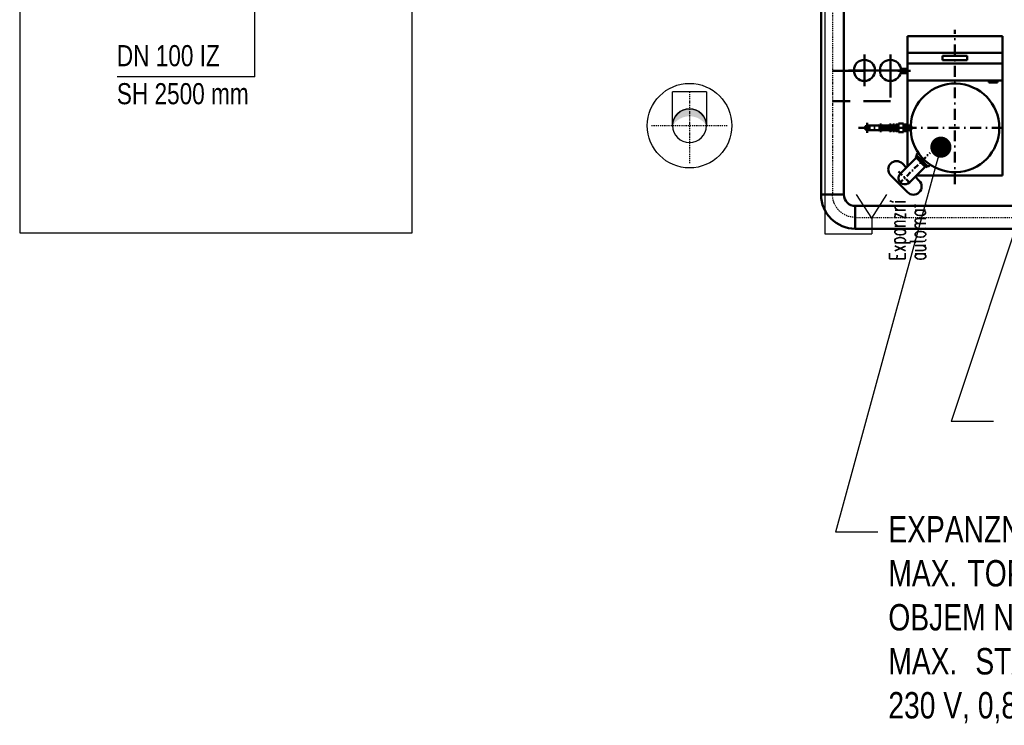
# Model space of a CAD drawing. Header units: millimetres. Extents: x -41881 to 54113, y -9946 to 101810.
# Tile 67 of 105: x -7397 to -2735, y 52414 to 55755. Entities that reach past the tile are written whole.
import ezdxf

# ---------------------------------------------------------------- set-up
doc = ezdxf.new("R2010")
doc.units = ezdxf.units.MM
for name, pattern in [('ACAD_ISO02W100', [15, 12, -3]), ('DASHDOT', [1, 0.5, -0.25, 0, -0.25]), ('DASHED', [19.05, 12.7, -6.35]), ('ČERCHOVANÁX2', [50.8, 25.4, -12.7, 0, -12.7])]:
    doc.linetypes.add(name, pattern=pattern)
for name, color, linetype in [('70', 254, 'Continuous'), ('e_1Atrib', 8, 'Continuous'), ('e_2Atrib', 8, 'Continuous'), ('e_inst', 6, 'Continuous'), ('e_pospojeni', 3, 'ACAD_ISO02W100'), ('e_č-obvodu', 7, 'Continuous'), ('UT-komin', 2, 'Continuous'), ('UT-potrubi_privodni-popis', 7, 'Continuous')]:
    doc.layers.add(name, color=color, linetype=linetype)
for name, color, linetype, lineweight in [('UT-kotle', 1, 'Continuous', 50), ('UT-potrubi', 3, 'Continuous', 50), ('UT-potrubi_privodni', 3, 'Continuous', 50), ('UT-potrubi_zpetne', 3, 'DASHED', 50), ('UT-stoupacky', 2, 'Continuous', 50), ('UT-texty_stredni', 7, 'Continuous', 25)]:
    doc.layers.add(name, color=color, linetype=linetype, lineweight=lineweight)
doc.styles.add('Popisy', font='romans.shx', dxfattribs={"width": 0.7, "height": 2})
doc.styles.add('RomanS', font='romans.shx')
doc.styles.add('simplex', font='simplex.shx', dxfattribs={"width": 0.65})
doc.styles.get("Standard").update_dxf_attribs({"font": 'ic-simplex.shx', "width": 0.8})
doc.dimstyles.new('CADKON', dxfattribs={"dimscale": 50, "dimtxt": 2.5, "dimasz": 2.5, "dimexe": 1.8, "dimexo": 0, "dimgap": 0.6, "dimtad": 1, "dimrnd": 10, "dimtxsty": 'Standard', "dimblk1": 'OBLIQUE', "dimblk2": 'OBLIQUE', "dimsah": 1, "dimcen": 2.5, "dimadec": 1, "dimazin": 2, "dimtfac": 1, "dimtdec": 4, "dimtix": 1, "dimtmove": 2, "dimatfit": 3, "dimldrblk": 'OPEN30', "dimfxl": 5, "dimtfill": 1, "dimtolj": 1, "dimarcsym": 0})

# ---------------------------------------------------------------- blocks, each defined once
blk = doc.blocks.new('_OBLIQUE')
at = {"color": 0, "linetype": 'ByBlock'}
blk.add_line((-0.5, -0.5), (0.5, 0.5), dxfattribs=at)
blk = doc.blocks.new('*U52', base_point=(0, 108))
at = {"color": 0, "linetype": 'ByBlock', "lineweight": -2, "ltscale": 10}
for p, q in [((0, 162), (0, 54)), ((54, 0), (162, 0))]:
    blk.add_line(p, q, dxfattribs=at)
for radius in [162, 54]:
    blk.add_arc((0, 0), radius, 0, 90, dxfattribs=at)
at = {"color": 40, "linetype": 'DASHDOT', "lineweight": 25, "ltscale": 10}
blk.add_arc((0, 0), 108, 0, 90, dxfattribs=at)
blk = doc.blocks.new('*U99', base_point=(0, 80))
at = {"linetype": 'ByBlock', "lineweight": -2, "ltscale": 10}
blk.add_hatch(color=0, dxfattribs=at).paths.add_polyline_path([(160, 160, 0.414214), (80, 80, 0.414214), (160, 0, -0.554248)])
at = {"color": 40, "linetype": 'DASHDOT', "lineweight": 25, "ltscale": 10}
for p, q in [((160, 260), (160, -100)), ((0, 80), (340, 80))]:
    blk.add_line(p, q, dxfattribs=at)
at = {"color": 0, "linetype": 'ByBlock', "lineweight": -2, "ltscale": 10}
for p, q in [((0, 0), (0, 160)), ((160, 160), (0, 160)), ((0, 0), (160, 0))]:
    blk.add_line(p, q, dxfattribs=at)
blk.add_circle((160, 80), 80, dxfattribs=at)
blk.add_arc((160, 80), 80, 90, 270, dxfattribs=at)
blk = doc.blocks.new('*U152', base_point=(0, 54))
at = {"color": 0, "linetype": 'ByBlock', "lineweight": -2, "ltscale": 10}
for p, q in [((0, 108), (2431.27, 108)), ((0, 108), (0, 0)), ((2431.27, 108), (2431.27, 0)), ((2431.27, 0), (0, 0))]:
    blk.add_line(p, q, dxfattribs=at)
at = {"color": 40, "linetype": 'DASHDOT', "lineweight": 25, "ltscale": 10}
blk.add_line((0, 54), (2431.27, 54), dxfattribs=at)
blk = doc.blocks.new('*U154', base_point=(0, 54))
at = {"color": 0, "linetype": 'ByBlock', "lineweight": -2, "ltscale": 10}
for p, q in [((0, 108), (909.6, 108)), ((0, 108), (0, 0)), ((909.6, 108), (909.6, 0)), ((909.6, 0), (0, 0))]:
    blk.add_line(p, q, dxfattribs=at)
at = {"color": 40, "linetype": 'DASHDOT', "lineweight": 25, "ltscale": 10}
blk.add_line((0, 54), (909.6, 54), dxfattribs=at)
blk = doc.blocks.new('*U80')
at = {"color": 0, "linetype": 'ByBlock', "lineweight": -2, "ltscale": 10}
for p, q in [((0, 75), (0, -75)), ((-75, 0), (75, 0))]:
    blk.add_line(p, q, dxfattribs=at)
blk.add_circle((0, 0), 50, dxfattribs=at)
blk = doc.blocks.new('*U311')
at = {"color": 0, "linetype": 'Continuous'}
for p, q in [((0, 2), (-0.96, 3.478)), ((0, 2), (0.96, 3.478)), ((0, 2.358), (0, 2.358)), ((0, 2), (0, 1))]:
    blk.add_line(p, q, dxfattribs=at)
at = {"style": 'Popisy', "width": 0.7, "flags": 1}
blk.add_attdef('PROVEDENI', (4.759, 3.747), '', height=2, dxfattribs=at)
at = {"color": 7, "style": 'RomanS'}
blk.add_attdef('X', (-3.591, 1.866), '', height=2, dxfattribs=at)
at = {"layer": 'e_1Atrib', "color": 8, "style": 'simplex', "width": 0.65}
blk.add_attdef('djd', (3.412, -0.684), '', height=1, rotation=90.19163, dxfattribs=at)
at = {"layer": 'e_2Atrib', "color": 8, "style": 'simplex', "width": 0.65}
blk.add_attdef('djdj', (2.115, -0.69), '', height=1, rotation=89.64988, dxfattribs=at)
at = {"layer": 'e_č-obvodu', "color": 7, "style": 'RomanS', "width": 0.6}
blk.add_attdef('dj', (-0.629, 4.438), '', height=1.8, dxfattribs=at)

msp = doc.modelspace()

# ---------------------------------------------------------------- linework, layer by layer
at = {"layer": '70', "color": 9}
msp.add_circle((-4225.353, 55253.334), 200, dxfattribs=at)
at = {"layer": 'e_pospojeni', "color": 1, "linetype": 'Continuous', "ltscale": 10}
msp.add_lwpolyline([(-7397.284, 56754.126), (-7397.284, 54746.395), (-5538.386, 54746.395), (-5538.386, 55868.807), (-3584.096, 55868.807), (-3584.096, 54741.022), (-3362.382, 54741.022)], dxfattribs=at)
at = {"layer": 'UT-kotle', "color": 7}
for p, q in [((-2743.385, 55677.79), (-3193.385, 55677.79)), ((-3193.385, 55467.79), (-3193.385, 55677.79)), ((-2743.385, 55467.79), (-2743.385, 55677.79)), ((-2743.385, 55597.79), (-3193.385, 55597.79)), ((-3026.793, 55583.346), (-2909.978, 55583.346)), ((-3026.793, 55564.027), (-3026.793, 55583.346)), ((-3026.793, 55564.027), (-3026.793, 55583.346)), ((-2909.978, 55564.027), (-2909.978, 55583.346)), ((-2743.385, 55617.79), (-2743.385, 55591.238)), ((-3193.385, 55547.79), (-2743.385, 55547.79)), ((-3026.793, 55564.027), (-2909.978, 55564.027)), ((-3239.05, 55512.6), (-3178.385, 55512.6)), ((-3223.899, 55522.6), (-3193.385, 55522.6)), ((-3223.899, 55502.6), (-3223.899, 55522.6)), ((-3223.899, 55502.6), (-3223.899, 55522.6)), ((-3223.899, 55502.6), (-3223.899, 55522.6)), ((-3223.899, 55502.6), (-3223.899, 55522.6)), ((-3223.899, 55520.6), (-3203.385, 55520.6)), ((-3203.385, 55504.6), (-3223.899, 55504.6)), ((-3193.385, 55502.6), (-3223.899, 55502.6)), ((-3203.385, 55520.6), (-3201.389, 55522.6)), ((-3203.385, 55504.6), (-3203.385, 55520.6)), ((-3203.385, 55504.6), (-3201.389, 55502.6)), ((-3193.385, 55060.402), (-3193.385, 55467.79)), ((-3193.385, 55467.79), (-2743.385, 55467.79)), ((-2808.754, 55457.697), (-2808.754, 55467.79)), ((-2767.65, 55457.697), (-2808.754, 55457.697)), ((-2767.65, 55467.79), (-2767.65, 55457.697)), ((-2743.385, 55467.79), (-2743.385, 55017.79)), ((-3383.743, 55253.564), (-3325.736, 55253.564)), ((-3325.736, 55231.203), (-3325.735, 55254.426)), ((-3325.736, 55232.064), (-3325.736, 55253.564)), ((-3316.295, 55258.297), (-3324.387, 55258.297)), ((-3316.295, 55250.556), (-3324.387, 55250.556)), ((-3315.168, 55256.072), (-3313.477, 55254.381)), ((-3314.947, 55231.203), (-3314.947, 55254.401)), ((-3313.477, 55231.248), (-3313.477, 55254.381)), ((-3280.994, 55254.381), (-3313.477, 55254.381)), ((-3283.007, 55254.381), (-3280.994, 55254.381)), ((-3279.303, 55256.072), (-3280.994, 55254.381)), ((-3280.994, 55231.247), (-3280.994, 55254.381)), ((-3279.524, 55231.203), (-3279.524, 55254.426)), ((-3278.176, 55258.297), (-3270.084, 55258.297)), ((-3278.176, 55250.556), (-3270.084, 55250.556)), ((-3268.736, 55231.203), (-3268.736, 55254.426)), ((-3268.736, 55254.381), (-3263.915, 55254.381)), ((-3263.917, 55231.203), (-3263.917, 55254.426)), ((-3262.787, 55258.297), (-3254.476, 55258.297)), ((-3262.568, 55250.556), (-3254.476, 55250.556)), ((-3253.128, 55231.203), (-3253.128, 55254.426)), ((-3253.128, 55254.381), (-3249.15, 55254.381)), ((-3249.15, 55231.204), (-3249.15, 55254.427)), ((-3239.71, 55258.297), (-3248.261, 55258.297)), ((-3239.71, 55250.556), (-3247.53, 55250.556)), ((-3235.383, 55258.297), (-3239.71, 55258.297)), ((-3238.361, 55231.204), (-3238.361, 55254.427)), ((-3211.628, 55263.29), (-3235.384, 55263.282)), ((-3235.371, 55222.374), (-3235.384, 55263.282)), ((-3211.615, 55222.382), (-3211.628, 55263.29)), ((-3207.29, 55258.297), (-3211.627, 55258.297)), ((-3208.638, 55231.204), (-3208.638, 55254.427)), ((-3207.29, 55258.297), (-3199.198, 55258.297)), ((-3207.29, 55250.556), (-3199.198, 55250.556)), ((-3197.849, 55231.204), (-3197.849, 55254.427)), ((-3178.385, 55253.554), (-3197.849, 55253.554)), ((-3383.743, 55232.064), (-3325.736, 55232.064)), ((-3316.295, 55235.074), (-3324.387, 55235.074)), ((-3316.295, 55227.333), (-3324.387, 55227.333)), ((-3315.168, 55229.556), (-3313.477, 55231.248)), ((-3313.477, 55231.248), (-3280.994, 55231.248)), ((-3280.994, 55231.247), (-3313.477, 55231.248)), ((-3279.303, 55229.556), (-3280.994, 55231.247)), ((-3278.176, 55235.073), (-3270.084, 55235.073)), ((-3278.176, 55227.333), (-3270.084, 55227.333)), ((-3268.736, 55231.248), (-3263.916, 55231.248)), ((-3262.568, 55235.073), (-3254.476, 55235.073)), ((-3262.568, 55227.333), (-3254.476, 55227.333)), ((-3178.385, 55242.79), (-3253.385, 55242.79)), ((-3253.128, 55231.248), (-3249.15, 55231.248)), ((-3239.71, 55235.074), (-3247.801, 55235.074)), ((-3239.71, 55227.333), (-3247.801, 55227.333)), ((-3235.373, 55227.333), (-3239.71, 55227.333)), ((-3211.615, 55222.382), (-3235.371, 55222.374)), ((-3207.29, 55227.333), (-3211.617, 55227.333)), ((-3207.29, 55235.074), (-3199.198, 55235.074)), ((-3207.29, 55227.333), (-3199.198, 55227.333)), ((-3178.385, 55232.054), (-3197.849, 55232.054)), ((-3155.76, 55104.937), (-3148.683, 55112.002)), ((-3152.215, 55115.54), (-3141.6, 55126.138)), ((-3095.694, 55058.924), (-3152.215, 55115.54)), ((-3152.331, 55101.502), (-3226.773, 55026.977)), ((-3198.873, 55054.908), (-3217.67, 55073.948)), ((-3106.304, 55055.398), (-3155.76, 55104.937)), ((-3095.694, 55058.924), (-3085.079, 55069.522)), ((-3225.576, 54970.931), (-3273.178, 55019.149)), ((-3109.751, 55058.85), (-3184.36, 54984.537)), ((-3150.975, 55017.79), (-2743.385, 55017.79)), ((-3099.227, 55062.463), (-3106.304, 55055.398)), ((-3095.694, 55058.924), (-3099.227, 55062.463)), ((-3193.045, 54937.978), (-3225.576, 54970.931)), ((-3137.536, 54992.778), (-3156.649, 55012.138))]:
    msp.add_line(p, q, dxfattribs=at)
at = {"layer": 'UT-kotle', "color": 2, "linetype": 'ČERCHOVANÁX2', "ltscale": 2}
for p, q in [((-2968.385, 54976.551), (-2968.385, 55707.165)), ((-3383.743, 55266.948), (-3383.743, 55218.632)), ((-3425.869, 55242.79), (-3174.179, 55242.79)), ((-2743.385, 55242.79), (-3235.91, 55242.79))]:
    msp.add_line(p, q, dxfattribs=at)
at = {"layer": 'UT-kotle', "color": 2, "linetype": 'ČERCHOVANÁX2'}
for p, q in [((-3232.96, 54978.41), (-3086.456, 55124.668)), ((-3236.041, 55036.251), (-3175.484, 54975.656))]:
    msp.add_line(p, q, dxfattribs=at)
at = {"layer": 'UT-kotle', "color": 7}
msp.add_circle((-3383.743, 55242.815), 10.751, dxfattribs=at)
at = {"layer": 'UT-kotle'}
msp.add_arc((-2968.385, 55242.79), 210, 182.868257, 177.124196, dxfattribs=at)
at = {"layer": 'UT-kotle', "color": 7}
for centre, radius, start, end in [((-3302.844, 55242.815), 22.891, 160.234499, 199.764968), ((-3319.507, 55254.426), 6.229, 141.580389, 218.419078), ((-3321.175, 55254.426), 6.228, 321.579426, 38.421985), ((-3321.175, 55254.426), 6.229, 321.580389, 0.236359), ((-3337.838, 55242.815), 22.891, 340.234499, 19.764968), ((-3273.296, 55254.426), 6.228, 141.579159, 218.420841), ((-3256.633, 55242.815), 22.891, 160.234766, 199.765234), ((-3274.964, 55254.426), 6.229, 321.580655, 38.419345), ((-3291.627, 55242.815), 22.891, 340.234766, 19.765234), ((-3257.248, 55254.579), 6.67, 146.132089, 217.102498), ((-3241.025, 55242.815), 22.891, 160.234766, 199.765234), ((-3259.356, 55254.426), 6.229, 321.580655, 38.419345), ((-3276.019, 55242.815), 22.891, 340.234766, 19.765234), ((-3242.499, 55254.937), 6.67, 149.744702, 221.046122), ((-3228.217, 55242.474), 20.936, 157.290967, 200.698981), ((-3244.589, 55254.426), 6.228, 321.579159, 38.420841), ((-3261.252, 55242.815), 22.891, 340.234766, 19.765234), ((-3202.41, 55254.427), 6.228, 141.579159, 218.420841), ((-3185.747, 55242.815), 22.891, 160.234766, 199.765234), ((-3204.078, 55254.427), 6.229, 321.580655, 38.419345), ((-3220.741, 55242.815), 22.891, 340.234766, 19.765234), ((-3187.442, 55242.804), 14.056, 310.112189, 49.887811), ((-3319.507, 55231.203), 6.228, 141.578893, 218.420574), ((-3321.175, 55231.203), 6.228, 321.578893, 38.420574), ((-3273.296, 55231.203), 6.228, 141.579159, 218.420841), ((-3274.964, 55231.248), 6.228, 321.579159, 38.420841), ((-3274.964, 55231.203), 6.228, 321.579159, 0), ((-3257.688, 55231.203), 6.228, 141.579159, 218.420841), ((-3259.356, 55231.203), 6.228, 321.579159, 38.420841), ((-3259.356, 55231.203), 6.228, 321.579159, 0), ((-3242.922, 55231.204), 6.228, 141.578938, 218.420841), ((-3244.589, 55231.203), 6.228, 321.579159, 38.420841), ((-3202.41, 55231.204), 6.228, 141.579159, 218.420841), ((-3204.078, 55231.204), 6.228, 321.579159, 38.420841), ((-3245.424, 55046.549), 39, 44.631741, 224.631741), ((-3205.569, 55005.754), 30, 134.974459, 245.579931), ((-3205.569, 55005.754), 30, 245.579931, 314.989618), ((-3165.29, 54965.378), 39, 224.631741, 44.631741)]:
    msp.add_arc(centre, radius, start, end, dxfattribs=at)
at = {"layer": 'UT-potrubi_privodni', "ltscale": 10}
msp.add_lwpolyline([(-3397.303, 55513.336), (-3548.265, 55513.336)], dxfattribs=at)
at = {"layer": 'UT-potrubi_privodni-popis', "color": 2, "ltscale": 10}
for q in [(-6283.972, 56252.615), (-6936.153, 55484.789)]:
    msp.add_line((-6283.972, 55484.789), q, dxfattribs=at)
at = {"layer": 'UT-potrubi_zpetne', "ltscale": 10}
msp.add_lwpolyline([(-3274.303, 55513.336), (-3274.303, 55369.424), (-3548.265, 55369.424)], dxfattribs=at)
at = {"layer": 'UT-texty_stredni', "ltscale": 20}
for p, q in [((-2786.352, 53852.698), (-2986.352, 53852.698)), ((-3334.289, 53327.593), (-3534.289, 53327.593))]:
    msp.add_line(p, q, dxfattribs=at)

# ---------------------------------------------------------------- block references
at = {"layer": 'e_inst', "color": 1, "ltscale": 10, "xscale": 75, "yscale": 75, "zscale": 75}
msp.add_blockref('*U311', (-3362.382, 54666.022), dxfattribs=at).add_auto_attribs({'djdj': 'Expanzní', 'djd': 'automat'})
at = {"layer": 'UT-komin', "ltscale": 10, "xscale": -1, "rotation": 89.99999999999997}
msp.add_blockref('*U99', (-4225.353, 55413.334), dxfattribs=at)
at = {"layer": 'UT-potrubi', "ltscale": 10, "rotation": 270.0000000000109}
msp.add_blockref('*U154', (-3548.265, 55836.554), dxfattribs=at)
at = {"layer": 'UT-potrubi', "ltscale": 10, "xscale": -1, "rotation": 89.99999999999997}
msp.add_blockref('*U52', (-3548.265, 54927), dxfattribs=at)
at = {"layer": 'UT-potrubi', "ltscale": 10}
msp.add_blockref('*U152', (-3440.265, 54819), dxfattribs=at)
at = {"layer": 'UT-stoupacky', "ltscale": 10, "rotation": 179.9999999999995}
for p in [(-3397.303, 55515.007), (-3274.303, 55515.007)]:
    msp.add_blockref('*U80', p, dxfattribs=at)

# ---------------------------------------------------------------- texts
at = {"layer": 'UT-potrubi_privodni-popis', "ltscale": 10, "width": 0.8}
for s, p in [('DN 100 IZ', (-6937.26, 55534.789)), ('SH 2500 mm', (-6937.26, 55354.763))]:
    msp.add_text(s, height=100, dxfattribs=at).set_placement(p)
at = {"layer": 'UT-texty_stredni', "ltscale": 20, "insert": (-3284.041, 53404.625), "char_height": 125, "width": 2669.55995, "attachment_point": 1}
msp.add_mtext('EXPANZNÍ AUTOMAT\\P\\pxi-3,l3,t3;MAX.^ITOPNÝ VÝKON 500 kW\\POBJEM NÁDOBY 0,1 m3\\PMAX.^I STATICKÁ VÝŠKA 45 m\\P\\pi0,l0,tz;230 V, 0,8 kW', dxfattribs=at)

# ---------------------------------------------------------------- leaders
at = {"layer": 'UT-texty_stredni', "ltscale": 20}
for points in [[(-3035.035, 55151.436), (-3534.289, 53327.593)], [(-2595.851, 55028.733), (-2986.352, 53852.698)]]:
    msp.add_leader(points, dimstyle='CADKON', override={"dimscale": 1, "dimasz": 100, "dimtih": 0, "dimtoh": 0, "dimrnd": 0, "dimclrd": 0, "dimtix": 0, "dimtofl": 0, "dimldrblk": 'Dot'}, dxfattribs=at)

doc.saveas('drawing.dxf')
